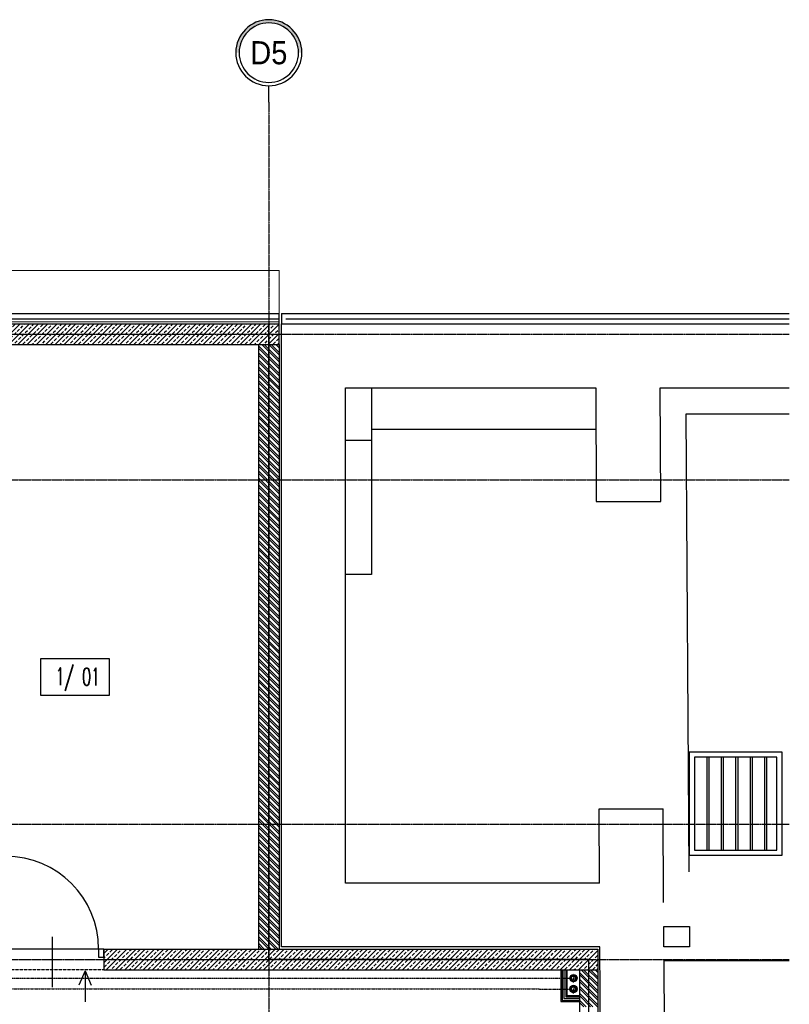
# Model space of a CAD drawing. Header units: inches. Extents: x 788 to 26783, y -4103 to 21.
# Tile 23 of 101: x 2816 to 3563, y -1200 to -246. Entities that reach past the tile are written whole.
import ezdxf
from ezdxf.enums import TextEntityAlignment as Align

# ---------------------------------------------------------------- set-up
doc = ezdxf.new("R2010")
doc.units = ezdxf.units.IN
doc.header["$MEASUREMENT"] = 0
for name, pattern in [('CENTER', [2, 1.25, -0.25, 0.25, -0.25]), ('DASHDOT', [1, 0.5, -0.25, 0, -0.25]), ('DASHED2', [0.375, 0.25, -0.125])]:
    doc.linetypes.add(name, pattern=pattern)
doc.layers.add('0-sekcje', color=1, linetype='Continuous', lineweight=18)
for name, color, linetype in [('Drz---drzwi', 5, 'Continuous'), ('Ins-co', 2, 'Continuous'), ('Ins-ppoz-opis', 240, 'Continuous'), ('Ins-went', 141, 'Continuous'), ('Opis-pom', 6, 'Continuous'), ('Opis_pom_ramka', 6, 'Continuous'), ('Os-osie glowne', 1, 'CENTER'), ('Os-osie-opis', 2, 'Continuous'), ('Sc-beton', 7, 'Continuous'), ('Sc-beton-hatch', 86, 'Continuous'), ('Sc-cegla pelna', 32, 'Continuous'), ('Sc-cegla pustak', 42, 'Continuous'), ('Sc-cegla pustak-hatch', 8, 'Continuous'), ('Sc-gk', 120, 'Continuous'), ('Sc-izolacja term-obrys', 132, 'Continuous'), ('Sc-izolacja term-styropian', 151, 'STYROPIAN-KA'), ('Sc-nadproza kon', 5, 'DASHED2'), ('W-idok', 8, 'Continuous'), ('W-otwor-strop', 1, 'Continuous')]:
    doc.layers.add(name, color=color, linetype=linetype)
doc.styles.add('dwg_opis duży', font='ARIAL.TTF', dxfattribs={"width": 0.9})
doc.styles.add('KA wymiar', font='romans.shx', dxfattribs={"width": 0.6})
doc.linetypes.add('BATTING', pattern='A,0.0001,-0.1,[134,ltypeshp.shx,S=0.1,R=0,X=-0.1,Y=0],-0.2,[134,ltypeshp.shx,S=0.1,R=180,X=0.1,Y=0],-0.1', length=0.4001)
doc.linetypes.add('STYROPIAN-KA', pattern='A,0.0001,-0.1,[135,ltypeshp.shx,S=0.1,R=0,X=-0.1,Y=0],0,[135,ltypeshp.shx,S=0.1,R=180,X=0.1,Y=0],-0.1', length=0.2001)
doc.linetypes.add('ZIGZAG', pattern='A,0.00254,-5.08,[131,ltypeshp.shx,S=5.08,R=0,X=-5.08,Y=0],-10.16,[131,ltypeshp.shx,S=5.08,R=180,X=5.08,Y=0],-5.08', length=20.32254)
pattern_1 = [(45, (-49840.571, 16237.085), (-4.49012806, 4.49012806), []), (45, (-49836.081, 16237.085), (-4.49012806, 4.49012806), [3.175, -1.5875])]
pattern_2 = [(135, (-49840.5713, 16237.085), (-3.36759605, -3.36759605), []), (135, (-49840.5713, 16239.33), (-3.36759605, -3.36759605), [])]

# ---------------------------------------------------------------- blocks, each defined once
blk = doc.blocks.new('_0630_DRZWI_90')
at = {"ltscale": 7}
for p, q in [((5, 8), (5, 98)), ((6.8, 8), (6.8, 97.98))]:
    blk.add_line(p, q, dxfattribs=at)
at = {"ltscale": 25}
for p, q in [((50, 19.7), (50, -28.9)), ((5, 8), (0, 8)), ((0, 8), (5, 8)), ((0, 0), (0, 8)), ((5, 0), (0, 0)), ((5, 0), (0, 0)), ((95, 8), (5, 8)), ((5, 8), (5, 0)), ((95, 8), (95, 0)), ((100, 8), (95, 8)), ((95, 0), (100, 0)), ((95, 0), (100, 0)), ((100, 0), (100, 8))]:
    blk.add_line(p, q, dxfattribs=at)
at = {"ltscale": 7}
blk.add_arc((5, 8), 90, 0, 90, dxfattribs=at)
blk = doc.blocks.new('_opis_osi_liczbowy')
blk.add_hatch(color=256).paths.add_polyline_path([(32, 32), (32, 28.8, -1), (32, -28.8), (32, -32, 1)])
for radius in [32, 28.8]:
    blk.add_circle((32, 0), radius)
at = {"style": 'dwg_opis duży', "width": 0.9}
blk.add_attdef('AXNAMEH', text='', height=22.4, rotation=90, dxfattribs=at).set_placement((32, 0), align=Align.MIDDLE_CENTER)
blk = doc.blocks.new('_STRZAŁKA_WENT')
for q in [(-6.02, -14.01), (0, -30.24), (6.02, -14.01)]:
    blk.add_line((0, 0), q)
blk = doc.blocks.new('_opis_pom_metka')
at = {"layer": 'Opis_pom_ramka'}
blk.add_lwpolyline([(-33.13, 0), (32.87, 0), (32.87, -36), (-33.13, -36)], close=True, dxfattribs=at)
at = {"style": 'KA wymiar', "width": 0.6}
blk.add_attdef('KO/', text='', height=16.8, dxfattribs=at).set_placement((3.45, -25.87), align=Align.RIGHT)
blk.add_attdef('NR', (3.8, -26.16), '', height=16.8, dxfattribs=at)

msp = doc.modelspace()

# ---------------------------------------------------------------- hatches: boundary and pattern name
at = {"layer": 'Sc-beton-hatch'}
h = msp.add_hatch(dxfattribs=at)
h.set_pattern_fill('ANSI33', color=256, style=0)
h.set_pattern_definition(pattern_1)
h.paths.add_polyline_path([(2773.98, -550.83), (2773.98, -560.83), (3057.98, -560.83), (3057.98, -550.83)])
h.paths.add_polyline_path([(3057.98, -550.83), (3057.98, -540.83), (2773.98, -540.83), (2773.98, -550.83)])
h.paths.add_polyline_path([(3067.98, -550.83), (3067.98, -540.83), (3057.98, -540.83), (3057.98, -550.83)])
h.paths.add_polyline_path([(3057.98, -560.83), (3067.98, -560.83), (3067.98, -550.83), (3057.98, -550.83)])
h = msp.add_hatch(dxfattribs=at)
h.set_pattern_fill('ANSI33', color=256, style=0)
h.set_pattern_definition(pattern_1)
h.paths.add_polyline_path([(3376.98, -1156.83), (3057.98, -1156.83), (3057.98, -1166.83), (3376.98, -1166.83)])
h.paths.add_polyline_path([(3376.98, -1146.83), (3067.98, -1146.83), (3057.98, -1146.83), (3057.98, -1156.83), (3376.98, -1156.83)])
h.paths.add_polyline_path([(3057.98, -1146.83), (2897.98, -1146.83), (2897.98, -1154.83), (2897.98, -1156.83), (3057.98, -1156.83)])
h.paths.add_polyline_path([(3057.98, -1156.83), (2897.98, -1156.83), (2897.98, -1166.83), (3057.98, -1166.83)])
at = {"layer": 'Sc-cegla pustak-hatch'}
h = msp.add_hatch(dxfattribs=at)
h.set_pattern_fill('ANSI32', color=256, scale=0.5, angle=90, style=0)
h.set_pattern_definition(pattern_2)
h.paths.add_polyline_path([(3047.98, -1146.83), (3057.98, -1146.83), (3057.98, -1025.83), (3047.98, -1025.83)])
h.paths.add_polyline_path([(3067.98, -1025.83), (3057.98, -1025.83), (3057.98, -1146.83), (3067.98, -1146.83)])
h.paths.add_polyline_path([(3057.98, -1025.83), (3067.98, -1025.83), (3067.98, -691.83), (3057.98, -691.83)])
h.paths.add_polyline_path([(3057.98, -691.83), (3047.98, -691.83), (3047.98, -1025.83), (3057.98, -1025.83)])
h.paths.add_polyline_path([(3057.98, -560.83), (3047.98, -560.83), (3047.98, -691.83), (3057.98, -691.83)])
h.paths.add_polyline_path([(3057.98, -691.83), (3067.98, -691.83), (3067.98, -560.83), (3057.98, -560.83)])
h.paths.add_polyline_path([(3049.52, -640.91), (3066.44, -640.91), (3066.44, -658.16), (3049.52, -658.16)], flags=9)
h = msp.add_hatch(dxfattribs=at)
h.set_pattern_fill('ANSI32', color=256, scale=0.5, angle=90, style=0)
h.set_pattern_definition(pattern_2)
h.paths.add_polyline_path([(3358.98, -1202.83), (3376.98, -1202.83), (3376.98, -1166.83), (3358.98, -1166.83)])
h.paths.add_polyline_path([(3376.98, -1220.83), (3376.98, -1217.83), (3358.98, -1217.83), (3358.98, -1220.83)])
h.paths.add_polyline_path([(3358.98, -1220.83), (3358.98, -1312.83), (3368.98, -1312.83), (3376.98, -1312.83), (3376.98, -1220.83)])
h.paths.add_polyline_path([(3376.98, -1467.83), (3358.98, -1467.83), (3358.98, -1690.83), (3376.98, -1690.83)])
h.paths.add_polyline_path([(3360.01, -1189.25), (3375.94, -1189.25), (3375.94, -1206.5), (3360.01, -1206.5)], flags=9)
h.paths.add_polyline_path([(3360.01, -1534.63), (3375.94, -1534.63), (3375.94, -1551.88), (3360.01, -1551.88)], flags=24)

# ---------------------------------------------------------------- linework, layer by layer
at = {"layer": '0-sekcje'}
msp.add_lwpolyline([(2252.98, -538.83), (2252.98, -538.83), (2252.98, -538.83), (3067.98, -538.83), (3067.98, -488.83), (2252.98, -488.83), (2252.98, -538.83)], dxfattribs=at)
at = {"layer": 'Ins-co', "linetype": 'DASHDOT', "ltscale": 3}
for p, q in [((3353.32, -1179.4, 0), (3353.32, -1170.68, 0)), ((3357.68, -1175.04, 0), (3348.96, -1175.04, 0)), ((3353.32, -1189.93, 0), (3353.32, -1181.21, 0)), ((3357.68, -1185.57, 0), (3348.96, -1185.57, 0))]:
    msp.add_line(p, q, dxfattribs=at)
at = {"layer": 'Ins-co', "linetype": 'CENTER', "ltscale": 0.2}
for p, q in [((2172.09, -1175.01, 0), (3349.7, -1175.04, 0)), ((2233.17, -1185.07), (3349.7, -1185.57, 0))]:
    msp.add_line(p, q, dxfattribs=at)
at = {"layer": 'Ins-co'}
for centre, radius in [((3353.32, -1175.04, 0), 3.62), ((3353.32, -1175.04, 0), 2.56), ((3353.32, -1175.04, 0), 2.08), ((3353.32, -1185.57, 0), 3.62), ((3353.32, -1185.57, 0), 2.56), ((3353.32, -1185.57, 0), 2.08)]:
    msp.add_circle(centre, radius, dxfattribs=at)
at = {"layer": 'Ins-ppoz-opis', "linetype": 'ZIGZAG', "ltscale": 0.035}
for points in [[(3367.98, -1156.83), (3057.98, -1156.83), (3057.97, -540.83)], [(3367.98, -1156.83), (3367.98, -1312.83)]]:
    msp.add_lwpolyline(points, dxfattribs=at)
at = {"layer": 'Os-osie glowne'}
for points in [[(3057.98, -325.83), (3057.98, -1888.72)], [(867.98, -550.83), (3562.53, -550.83)], [(867.98, -691.83), (3562.53, -691.83)], [(867.98, -1025.83), (3562.53, -1025.83)], [(867.98, -1156.83), (3562.53, -1156.83)]]:
    msp.add_lwpolyline(points, dxfattribs=at)
at = {"layer": 'Os-osie-opis'}
msp.add_lwpolyline([(3057.98, -325.83), (3057.98, -309.83)], dxfattribs=at)
at = {"layer": 'Sc-beton'}
for p, q in [((1896.98, -540.83), (3067.98, -540.83)), ((2252.98, -560.83), (3067.98, -560.83)), ((3376.98, -1146.83), (3376.98, -1166.83))]:
    msp.add_line(p, q, dxfattribs=at)
for points in [[(3067.98, -560.83), (3067.98, -540.83)], [(2897.98, -1146.83), (3067.98, -1146.83)], [(2897.98, -1146.83), (2897.98, -1166.83)], [(3067.98, -1146.83), (3376.98, -1146.83)], [(2897.98, -1166.83), (3376.98, -1166.83)]]:
    msp.add_lwpolyline(points, dxfattribs=at)
at = {"layer": 'Sc-cegla pelna'}
for p, q in [((3070.4, -1144.83), (3070.4, -540.83)), ((3070.4, -540.83), (3562.53, -540.83)), ((3132.4, -1082.83), (3132.4, -602.83)), ((3437.4, -602.83), (3562.53, -602.83)), ((3438.14, -712.83), (3437.4, -602.83)), ((3378.13, -1010.83), (3440.13, -1010.83)), ((3440.73, -1101.84), (3440.13, -1010.83)), ((3378.61, -1082.83), (3132.4, -1082.83)), ((3379, -1144.83), (3070.4, -1144.83)), ((3441.11, -1157.84), (3562.53, -1157.84)), ((3441.56, -1225.83), (3441.11, -1157.84))]:
    msp.add_line(p, q, dxfattribs=at)
for points in [[(3132.4, -602.83), (3375.13, -602.83), (3375.4, -712.83), (3438.14, -712.83)], [(3378.6, -1082.83), (3378.13, -1010.83)], [(3379.6, -1235.31), (3379, -1144.83)]]:
    msp.add_lwpolyline(points, dxfattribs=at)
at = {"layer": 'Sc-cegla pustak'}
for p, q in [((3047.98, -560.83), (3047.98, -1146.83)), ((3067.98, -560.83), (3067.98, -1146.83)), ((3358.98, -1166.83), (3358.98, -1312.83)), ((3376.98, -1166.83), (3376.98, -1312.83))]:
    msp.add_line(p, q, dxfattribs=at)
at = {"layer": 'Sc-gk'}
for p, q in [((3340.98, -1166.83), (3340.98, -1197.83)), ((3342.18, -1166.83), (3342.18, -1196.63)), ((3345.78, -1166.83), (3345.78, -1193.03)), ((3346.98, -1166.83), (3346.98, -1191.83))]:
    msp.add_line(p, q, dxfattribs=at)
at = {"layer": 'Sc-gk', "linetype": 'BATTING', "ltscale": 0.09}
msp.add_line((3343.98, -1166.83), (3343.98, -1194.83), dxfattribs=at)
at = {"layer": 'Sc-gk'}
for points in [[(3345.78, -1193.03), (3358.98, -1193.03)], [(3346.98, -1191.83), (3358.98, -1191.83)], [(3340.98, -1197.83), (3358.98, -1197.83)], [(3342.18, -1196.63), (3358.98, -1196.63)]]:
    msp.add_lwpolyline(points, dxfattribs=at)
at = {"layer": 'Sc-gk', "linetype": 'BATTING', "ltscale": 0.09}
msp.add_lwpolyline([(3343.98, -1194.83), (3358.98, -1194.83)], dxfattribs=at)
at = {"layer": 'Sc-izolacja term-obrys'}
msp.add_line((3070.4, -530.83), (3070.4, -540.83), dxfattribs=at)
msp.add_lwpolyline([(3070.4, -530.83), (3562.53, -530.83)], dxfattribs=at)
at = {"layer": 'Sc-izolacja term-styropian', "linetype": 'ByBlock'}
msp.add_line((1072.98, -530.83), (3067.98, -530.83), dxfattribs=at)
at = {"layer": 'Sc-izolacja term-styropian', "linetype": 'ZIGZAG', "ltscale": 0.018}
msp.add_line((1077.98, -535.83), (3067.98, -535.83), dxfattribs=at)
at = {"layer": 'Sc-izolacja term-styropian', "linetype": 'BATTING', "ltscale": 0.25}
msp.add_line((3074.46, -535.83), (3562.53, -535.83), dxfattribs=at)
at = {"layer": 'Sc-izolacja term-styropian', "linetype": 'ByBlock'}
msp.add_lwpolyline([(3067.98, -540.83), (3067.98, -530.83)], dxfattribs=at)
at = {"layer": 'Sc-nadproza kon', "linetype": 'DASHDOT', "ltscale": 0.5}
msp.add_lwpolyline([(2897.98, -1166.83), (2797.98, -1166.83)], dxfattribs=at)
at = {"layer": 'W-idok'}
for p, q in [((3157.4, -602.83), (3157.4, -653.83)), ((3462.57, -627.83), (3562.53, -627.83)), ((3465.53, -1071.84), (3462.57, -627.83)), ((3157.4, -642.83), (3375.4, -642.83)), ((3157.4, -653.83), (3132.4, -653.83))]:
    msp.add_line(p, q, dxfattribs=at)
for points in [[(3157.4, -653.83), (3157.4, -783.83), (3132.4, -783.83)], [(3465.53, -1055.84), (3465.53, -1055.84), (3555.53, -1055.84), (3555.53, -955.84), (3465.53, -955.84), (3465.53, -1055.84)], [(3482.53, -960.84), (3482.53, -1050.84)], [(3484.53, -960.84), (3484.53, -1050.84)], [(3496.53, -960.84), (3496.53, -1050.84)], [(3498.53, -960.84), (3498.53, -1050.84)], [(3510.53, -960.84), (3510.53, -1050.84)], [(3512.53, -960.84), (3512.53, -1050.84)], [(3524.53, -960.84), (3524.53, -1050.84)], [(3526.53, -960.84), (3526.53, -1050.84)], [(3538.53, -960.84), (3538.53, -1050.84)], [(3540.53, -960.84), (3540.53, -1050.84)]]:
    msp.add_lwpolyline(points, dxfattribs=at)
msp.add_lwpolyline([(3470.53, -1050.84), (3550.53, -1050.84), (3550.53, -960.84), (3470.53, -960.84)], close=True, dxfattribs=at)
at = {"layer": 'W-otwor-strop'}
msp.add_lwpolyline([(3440.89, -1144.83), (3440.89, -1124.83), (3465.89, -1124.83), (3465.89, -1144.83)], close=True, dxfattribs=at)

# ---------------------------------------------------------------- block references
at = {"layer": 'Drz---drzwi'}
msp.add_blockref('_0630_DRZWI_90', (2797.98, -1154.83), dxfattribs=at)
at = {"layer": 'Ins-went', "xscale": -1}
msp.add_blockref('_STRZAŁKA_WENT', (2879.86, -1167.83), dxfattribs=at)
at = {"layer": 'Opis-pom'}
ref = msp.add_blockref('_opis_pom_metka', (2870.23, -865), dxfattribs=at)
ref.add_attrib('KO/', '1/', dxfattribs={"layer": '0', "height": 16.8, "style": 'KA wymiar', "width": 0.6}).set_placement((2869.26, -890.87), align=Align.RIGHT)
ref.add_attrib('NR', '01', (2876.99, -891.16), dxfattribs={"layer": '0', "height": 16.8, "style": 'KA wymiar', "width": 0.6})
at = {"layer": 'Os-osie-opis'}
ref = msp.add_blockref('_opis_osi_liczbowy', (3057.98, -309.83), dxfattribs=dict(at, xscale=-1, rotation=270))
ref.add_attrib('AXNAMEH', 'D5', dxfattribs={"layer": '0', "height": 22.4, "style": 'dwg_opis duży', "width": 0.9}).set_placement((3057.98, -277.85), align=Align.MIDDLE_CENTER)

doc.saveas('drawing.dxf')
